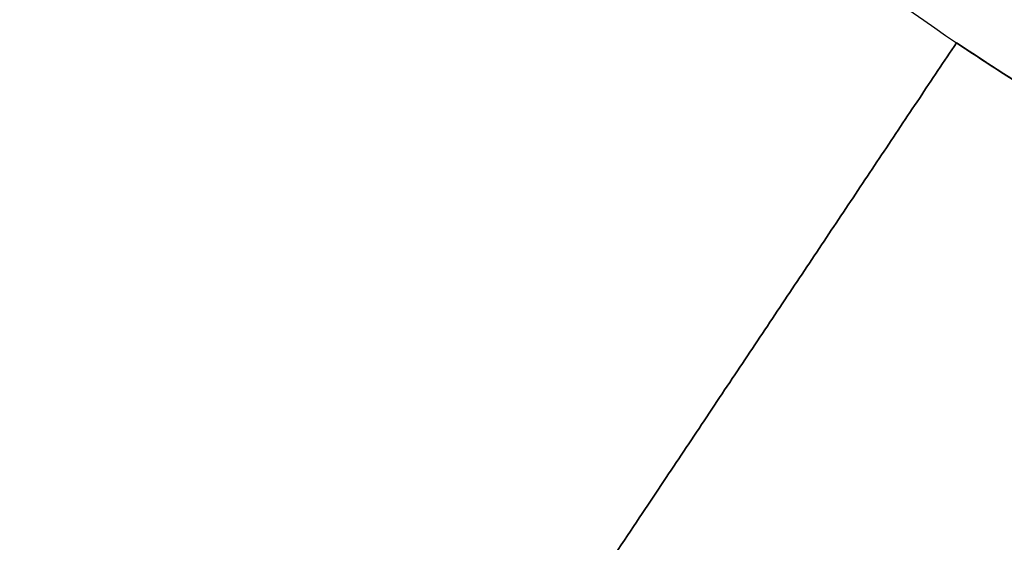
# Model space of a CAD drawing. Header units: millimetres. Extents: x -171 to 493, y -1571 to 169.
# Tile 130 of 256: x -5.225 to -4.113, y -6.8 to -6.21. Entities that reach past the tile are written whole.
import ezdxf

# ---------------------------------------------------------------- set-up
doc = ezdxf.new("R2010")
doc.units = ezdxf.units.MM
doc.layers.add('Bent Two__PARTS__LED Diffusor', color=7, linetype='Continuous', true_color=0xfcffba)
doc.layers.add('Bent Two__PARTS__Pipe', color=7, linetype='Continuous', true_color=0x000000)

msp = doc.modelspace()

# ---------------------------------------------------------------- linework, layer by layer
at = {"layer": 'Bent Two__PARTS__LED Diffusor'}
for points, weights in [([(-5, -7.4833, 790), (-4.5524, -6.8134, 790), (-4.1667, -6.2361, 790)], [0.861834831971, 0.930917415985, 1]), ([(-5, -7.4833, 1290), (-4.5524, -6.8134, 1290), (-4.1667, -6.2361, 1290)], [0.861834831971, 0.930917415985, 1]), ([(-4.1667, -6.2361, 790), (-4.5524, -6.8134, 790), (-5, -7.4833, 790)], [1, 0.930917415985, 0.861834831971]), ([(-5, -7.4833, 1040), (-4.5524, -6.8134, 1040), (-4.1667, -6.2361, 1040)], [0.861834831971, 0.930917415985, 1]), ([(-4.1667, -6.2361, 1290), (-4.5524, -6.8134, 1290), (-5, -7.4833, 1290)], [1, 0.930917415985, 0.861834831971]), ([(-4.1667, -6.2361, 790), (-2.275, -7.5, 790), (0, -7.5, 790)], [1, 0.956942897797, 1]), ([(0, -7.5, 1290), (-2.275, -7.5, 1290), (-4.1667, -6.2361, 1290)], [1, 0.956942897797, 1])]:
    msp.add_rational_spline(points, weights, degree=2, dxfattribs=at)
for points in [[(-4.1667, -6.2361, 1290), (-4.1667, -6.2361, 1040), (-4.1667, -6.2361, 790)], [(-4.1667, -6.2361, 790), (-4.1667, -6.2361, 1040), (-4.1667, -6.2361, 1290)]]:
    msp.add_open_spline(points, degree=2, dxfattribs=at)
for points, weights in [([(4.1667, -6.2361, 790), (2.275, -7.5, 790), (0, -7.5, 790), (-2.275, -7.5, 790), (-4.1667, -6.2361, 790)], [0.861834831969, 0.888378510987, 1, 0.888378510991, 0.861834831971]), ([(-4.1667, -6.2361, 1290), (-2.275, -7.5, 1290), (0, -7.5, 1290), (2.275, -7.5, 1290), (4.1667, -6.2361, 1290)], [0.861834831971, 0.888378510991, 1, 0.888378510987, 0.861834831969]), ([(4.1667, -6.2361, 1040), (2.275, -7.5, 1040), (0, -7.5, 1040), (-2.275, -7.5, 1040), (-4.1667, -6.2361, 1040)], [0.861834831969, 0.888378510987, 1, 0.888378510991, 0.861834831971])]:
    msp.add_rational_spline(points, weights, degree=2, knots=[-5.387669, -5.387669, -5.387669, 0, 0, 5.387669, 5.387669, 5.387669], dxfattribs=at)
at = {"layer": 'Bent Two__PARTS__Pipe'}
for points, weights in [([(-5, 7.4833, 1125.432), (-9, 4.8107, 1125.432), (-9, 0, 1125.432), (-9, -4.8107, 1125.432), (-5, -7.4833, 1125.432)], [0.861834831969, 0.818728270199, 1, 0.818728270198, 0.86183483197]), ([(-4.1667, 6.2361, 1125.432), (-7.5, 4.0089, 1125.432), (-7.5, 0, 1125.432), (-7.5, -4.0089, 1125.432), (-4.1667, -6.2361, 1125.432)], [0.861834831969, 0.818728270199, 1, 0.818728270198, 0.861834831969])]:
    msp.add_rational_spline(points, weights, degree=2, knots=[33.662003, 33.662003, 33.662003, 42.411501, 42.411501, 51.160999, 51.160999, 51.160999], dxfattribs=at)
for points, weights in [([(-5, -7.4833, 1290), (-4.5524, -6.8134, 1290), (-4.1667, -6.2361, 1290)], [0.861834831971, 0.930917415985, 1]), ([(-4.1667, -6.2361, 790), (-4.5524, -6.8134, 790), (-5, -7.4833, 790)], [1, 0.930917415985, 0.861834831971]), ([(-5, -7.4833, 790), (-4.5524, -6.8134, 790), (-4.1667, -6.2361, 790)], [0.861834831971, 0.930917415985, 1]), ([(-4.1667, -6.2361, 1290), (-4.5524, -6.8134, 1290), (-5, -7.4833, 1290)], [1, 0.930917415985, 0.861834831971]), ([(-5, -7.4833, 1040), (-4.5524, -6.8134, 1040), (-4.1667, -6.2361, 1040)], [0.861834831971, 0.930917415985, 1]), ([(-4.1667, -6.2361, 1290), (-2.275, -7.5, 1290), (0, -7.5, 1290)], [1, 0.956942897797, 1]), ([(0, -7.5, 1290), (-2.275, -7.5, 1290), (-4.1667, -6.2361, 1290)], [1, 0.956942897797, 1]), ([(-4.1667, -6.2361, 790), (-2.275, -7.5, 790), (0, -7.5, 790)], [1, 0.956942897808, 1]), ([(0, -7.5, 790), (-2.275, -7.5, 790), (-4.1667, -6.2361, 790)], [1, 0.956942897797, 1])]:
    msp.add_rational_spline(points, weights, degree=2, dxfattribs=at)
for points in [[(-4.1667, -6.2361, 1290), (-4.1667, -6.2361, 1040), (-4.1667, -6.2361, 790)], [(-4.1667, -6.2361, 790), (-4.1667, -6.2361, 1040), (-4.1667, -6.2361, 1290)]]:
    msp.add_open_spline(points, degree=2, dxfattribs=at)

doc.saveas('drawing.dxf')
